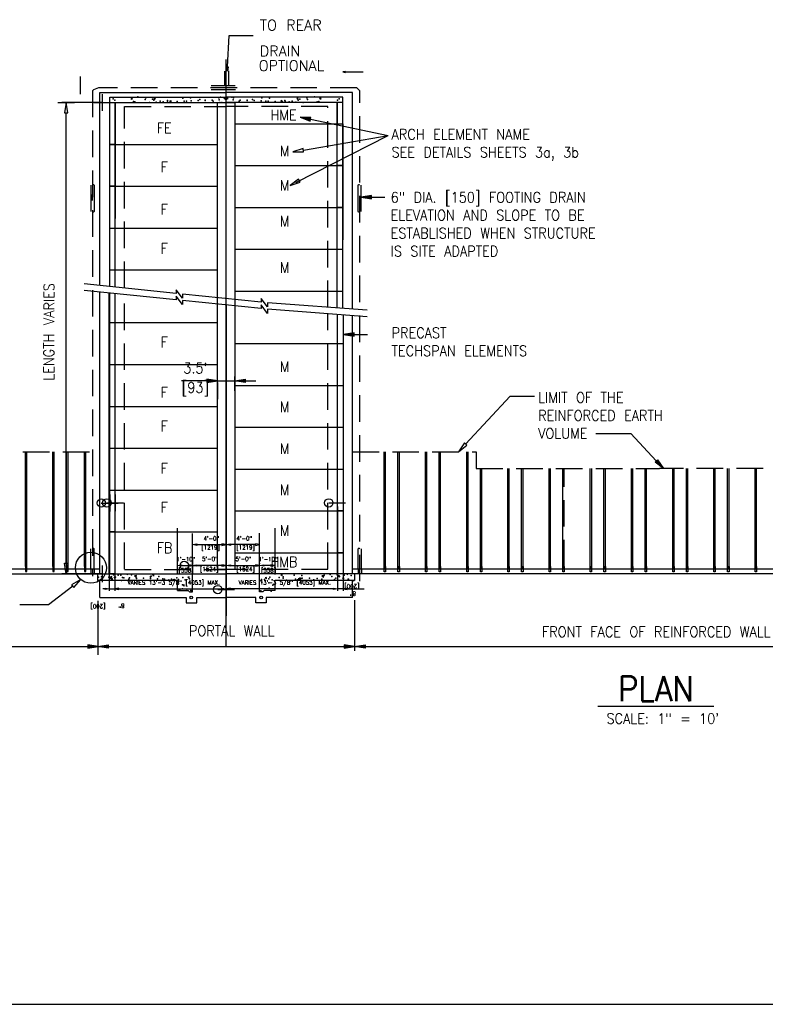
# Model space of a CAD drawing. Extents: x 10 to 1164, y 0 to 483.
# Tile 2 of 17: x 65 to 154, y 0 to 118. Entities that reach past the tile are written whole.
import ezdxf
from ezdxf.enums import TextEntityAlignment as Align

# ---------------------------------------------------------------- set-up
doc = ezdxf.new("R2010")
doc.units = 0
doc.header["$LTSCALE"] = 25.4
doc.header["$MEASUREMENT"] = 0
doc.linetypes.add('HIDDEN2', pattern=[0.1875, 0.125, -0.0625])
doc.layers.get('0').update_dxf_attribs({"linetype": 'CONTINUOUS'})
doc.layers.get('DEFPOINTS').update_dxf_attribs({"linetype": 'CONTINUOUS'})
for name, color, linetype in [('1', 7, 'CONTINUOUS'), ('ARC-CENT', 1, 'CONTINUOUS'), ('ARC-CONST', 1, 'CONTINUOUS'), ('DIM', 7, 'CONTINUOUS'), ('DIM-XREF', 1, 'CONTINUOUS'), ('DWG-LINES', 7, 'CONTINUOUS'), ('HATCH', 7, 'CONTINUOUS'), ('SYMBOLS', 7, 'CONTINUOUS'), ('TEXT', 7, 'CONTINUOUS'), ('TRASH', 1, 'CONTINUOUS'), ('TSTRIP', 7, 'CONTINUOUS'), ('ZONE-LIMIT', 7, 'CONTINUOUS')]:
    doc.layers.add(name, color=color, linetype=linetype)
doc.styles.add('TXT_SHX', font='txt.shx')

# ---------------------------------------------------------------- blocks, each defined once
blk = doc.blocks.new('TS_SE0')
at = {"layer": 'SYMBOLS', "color": 7, "linetype": 'CONTINUOUS'}
blk.add_line((0, -4), (0, 0), dxfattribs=at)
at = {"layer": 'SYMBOLS', "color": 2, "linetype": 'CONTINUOUS'}
blk.add_lwpolyline([(0, 0), (0, 3.5), (2, 3.5), (2, 0)], dxfattribs=at)
at = {"layer": 'SYMBOLS', "color": 7, "linetype": 'CONTINUOUS'}
blk.add_lwpolyline([(2, 0), (2, -4), (0, -4)], dxfattribs=at)
at = {"layer": 'SYMBOLS', "color": 2, "linetype": 'CONTINUOUS'}
blk.add_circle((1, 2), 0.281, dxfattribs=at)

msp = doc.modelspace()

# ---------------------------------------------------------------- hatches: boundary and pattern name
at = {"linetype": 'CONTINUOUS'}
for points in [[(87.23, 74.7), (87.23, 74.28), (88.48, 74.49)], [(91.81, 74.7), (91.81, 74.28), (90.56, 74.49)], [(72.98, 42.95), (72.98, 42.54), (74.23, 42.75)], [(75.44, 42.95), (75.44, 42.54), (74.19, 42.75)], [(103.61, 42.95), (103.61, 42.54), (104.86, 42.75)], [(106.11, 42.95), (106.11, 42.54), (104.86, 42.75)]]:
    msp.add_hatch(color=7, dxfattribs=at).paths.add_polyline_path(points)
at = {"layer": 'DIM-XREF', "linetype": 'CONTINUOUS'}
for points in [[(89.02, 55), (89.02, 54.83), (89.52, 54.92)], [(89.02, 55), (89.02, 54.83), (89.52, 54.92)], [(84.19, 52.51), (84.19, 52.34), (83.69, 52.43)], [(84.19, 52.51), (84.19, 52.34), (83.69, 52.43)], [(85.02, 52.51), (85.02, 52.34), (85.52, 52.43)], [(85.02, 52.51), (85.02, 52.34), (85.52, 52.43)], [(86.02, 52.51), (86.02, 52.34), (85.52, 52.43)], [(86.02, 52.51), (86.02, 52.34), (85.52, 52.43)], [(89.02, 52.51), (89.02, 52.34), (89.52, 52.43)], [(89.02, 52.51), (89.02, 52.34), (89.52, 52.43)], [(90.02, 52.51), (90.02, 52.34), (89.52, 52.43)], [(90.02, 52.51), (90.02, 52.34), (89.52, 52.43)], [(93.02, 52.51), (93.02, 52.34), (93.52, 52.43)], [(93.02, 52.51), (93.02, 52.34), (93.52, 52.43)], [(94.02, 52.51), (94.02, 52.34), (93.52, 52.43)], [(94.02, 52.51), (94.02, 52.34), (93.52, 52.43)], [(94.86, 52.51), (94.86, 52.34), (95.36, 52.43)], [(94.86, 52.51), (94.86, 52.34), (95.36, 52.43)], [(75.05, 49.56), (75.05, 49.73), (75.55, 49.64)], [(75.05, 49.56), (75.05, 49.73), (75.55, 49.64)], [(76.7, 49.56), (76.7, 49.73), (76.2, 49.64)], [(76.7, 49.56), (76.7, 49.73), (76.2, 49.64)], [(89.02, 49.56), (89.02, 49.73), (89.52, 49.64)], [(89.02, 49.56), (89.02, 49.73), (89.52, 49.64)], [(90.02, 49.56), (90.02, 49.73), (89.52, 49.64)], [(90.02, 49.56), (90.02, 49.73), (89.52, 49.64)], [(102.33, 49.56), (102.33, 49.73), (102.83, 49.64)], [(102.33, 49.56), (102.33, 49.73), (102.83, 49.64)], [(103.99, 49.56), (103.99, 49.73), (103.49, 49.64)], [(103.99, 49.56), (103.99, 49.73), (103.49, 49.64)]]:
    msp.add_hatch(color=7, dxfattribs=at).paths.add_polyline_path(points)
at = {"layer": 'TEXT', "linetype": 'CONTINUOUS'}
for points in [[(89.61, 112), (89.78, 111.99), (89.67, 111.49)], [(99.54, 105.52), (99.63, 105.93), (98.36, 105.98)], [(106.89, 96.22), (106.89, 96.63), (105.64, 96.42)], [(104.8, 79.81), (104.8, 80.23), (103.55, 80.02)], [(140.75, 64.77), (141.05, 65.05), (141.75, 64)]]:
    msp.add_hatch(color=7, dxfattribs=at).paths.add_polyline_path(points)
at = {"layer": 'TRASH', "linetype": 'CONTINUOUS'}
msp.add_hatch(color=7, dxfattribs=at).paths.add_polyline_path([(103.78, 111.34), (103.78, 111.45), (103.45, 111.39)])
msp.add_hatch(color=7, dxfattribs=at).paths.add_polyline_path([(103.78, 111.34), (103.78, 111.45), (103.45, 111.39)])

# ---------------------------------------------------------------- linework, layer by layer
at = {"color": 7, "linetype": 'CONTINUOUS'}
for p, q in [((87.23, 74.49), (84.17, 74.49)), ((88.48, 73.3), (88.48, 74.99)), ((88.48, 74.49), (90.56, 74.49)), ((90.56, 73.3), (90.56, 74.99)), ((91.81, 74.49), (93.06, 74.49)), ((74.19, 47.21), (74.19, 42.25)), ((74.19, 47.21), (74.19, 42.25)), ((104.86, 47.27), (104.86, 42.25)), ((104.86, 47.27), (104.86, 42.25)), ((41.47, 42.75), (74.19, 42.75)), ((75.44, 42.75), (103.61, 42.75)), ((106.11, 42.75), (176.47, 42.75))]:
    msp.add_line(p, q, dxfattribs=at)
for points in [[(87.23, 74.7), (87.23, 74.28), (88.48, 74.49)], [(91.81, 74.7), (91.81, 74.28), (90.56, 74.49)], [(72.98, 42.95), (72.98, 42.54), (74.23, 42.75)], [(75.44, 42.95), (75.44, 42.54), (74.19, 42.75)], [(103.61, 42.95), (103.61, 42.54), (104.86, 42.75)], [(106.11, 42.95), (106.11, 42.54), (104.86, 42.75)]]:
    msp.add_lwpolyline(points, close=True, dxfattribs=at)
at = {"layer": '1', "color": 3, "linetype": 'CONTINUOUS'}
msp.add_line((10.09, 0), (364.1, 0), dxfattribs=at)
at = {"layer": 'ARC-CENT', "color": 7, "linetype": 'CONTINUOUS'}
msp.add_line((89.52, 83.55), (89.52, 46.4), dxfattribs=at)
msp.add_line((89.52, 83.55), (89.52, 46.4), dxfattribs=at)
at = {"layer": 'ARC-CONST', "color": 7, "linetype": 'CONTINUOUS'}
msp.add_line((89.52, 42.72), (89.52, 112.89), dxfattribs=at)
msp.add_line((89.52, 42.72), (89.52, 112.89), dxfattribs=at)
at = {"layer": 'DEFPOINTS', "color": 7, "linetype": 'CONTINUOUS'}
for p, q in [((74.72, 108.74), (74.72, 106.74)), ((69.41, 107.74), (71.41, 107.74)), ((73.72, 107.74), (75.72, 107.74)), ((90.56, 75.49), (90.56, 73.49)), ((88.48, 74.3), (88.48, 72.3)), ((89.56, 74.49), (91.56, 74.49)), ((90.56, 74.3), (90.56, 72.3)), ((74.71, 52.44), (74.71, 50.44)), ((73.71, 51.44), (75.71, 51.44)), ((104.86, 48.27), (104.86, 46.27)), ((104.86, 48.27), (104.86, 46.27)), ((74.19, 48.21), (74.19, 46.21)), ((74.19, 48.21), (74.19, 46.21)), ((74.19, 43.75), (74.19, 41.75)), ((74.19, 42.75), (75.19, 42.75)), ((103.86, 42.75), (105.86, 42.75))]:
    msp.add_line(p, q, dxfattribs=at)
at = {"layer": 'DIM', "color": 7, "linetype": 'CONTINUOUS'}
for p, q in [((74.72, 107.74), (69.91, 107.74)), ((70.41, 52.69), (70.41, 106.49)), ((74.71, 51.44), (69.91, 51.44))]:
    msp.add_line(p, q, dxfattribs=at)
for points in [[(70.2, 106.49), (70.62, 106.49), (70.41, 107.74)], [(70.2, 52.69), (70.62, 52.69), (70.41, 51.44)]]:
    msp.add_lwpolyline(points, close=True, dxfattribs=at)
at = {"layer": 'DIM-XREF', "color": 24, "linetype": 'CONTINUOUS'}
for p, q in [((75.61, 60.89), (75.61, 58.89)), ((75.61, 60.89), (75.61, 58.89)), ((76.27, 60.9), (76.27, 58.9)), ((76.27, 60.9), (76.27, 58.9)), ((76.27, 60.9), (76.27, 58.9)), ((76.27, 60.9), (76.27, 58.9)), ((102.78, 60.9), (102.78, 58.9)), ((102.78, 60.9), (102.78, 58.9)), ((102.78, 60.9), (102.78, 58.9)), ((102.78, 60.9), (102.78, 58.9)), ((74.61, 59.89), (76.61, 59.89)), ((74.61, 59.89), (76.61, 59.89)), ((75.27, 59.9), (77.27, 59.9)), ((75.27, 59.9), (77.27, 59.9)), ((75.27, 59.9), (77.27, 59.9)), ((75.27, 59.9), (77.27, 59.9)), ((101.78, 59.9), (103.78, 59.9)), ((101.78, 59.9), (103.78, 59.9)), ((101.78, 59.9), (103.78, 59.9)), ((101.78, 59.9), (103.78, 59.9)), ((85.52, 53.43), (85.52, 51.43)), ((85.52, 53.43), (85.52, 51.43)), ((85.52, 53.43), (85.52, 51.43)), ((85.52, 53.43), (85.52, 51.43)), ((84.52, 52.43), (86.52, 52.43)), ((84.52, 52.43), (86.52, 52.43)), ((84.52, 52.43), (86.52, 52.43)), ((84.52, 52.43), (86.52, 52.43)), ((88.52, 49.55), (90.52, 49.55)), ((88.52, 49.55), (90.52, 49.55)), ((88.52, 49.55), (90.52, 49.55)), ((88.52, 49.55), (90.52, 49.55)), ((89.52, 50.55), (89.52, 48.55)), ((89.52, 50.55), (89.52, 48.55)), ((89.52, 50.55), (89.52, 48.55)), ((89.52, 50.55), (89.52, 48.55))]:
    msp.add_line(p, q, dxfattribs=at)
at = {"layer": 'DIM-XREF', "color": 7, "linetype": 'CONTINUOUS'}
for p, q in [((75.55, 59.37), (75.55, 49.38)), ((75.55, 59.37), (75.55, 49.38)), ((76.22, 59.38), (76.22, 49.38)), ((76.22, 59.38), (76.22, 49.38)), ((76.22, 59.38), (76.22, 49.38)), ((76.22, 59.38), (76.22, 49.38)), ((102.83, 59.49), (102.83, 49.38)), ((102.83, 59.49), (102.83, 49.38)), ((103.49, 59.48), (103.49, 49.38)), ((103.49, 59.48), (103.49, 49.38)), ((83.69, 51.33), (83.69, 56.9)), ((83.69, 51.33), (83.69, 56.9)), ((95.36, 51.33), (95.36, 56.9)), ((95.36, 51.33), (95.36, 56.9)), ((85.52, 51.26), (85.52, 56.23)), ((85.52, 51.26), (85.52, 56.23)), ((93.52, 51.26), (93.52, 56.27)), ((93.52, 51.26), (93.52, 56.27)), ((86.02, 54.92), (89.02, 54.92)), ((86.02, 54.92), (89.02, 54.92)), ((93.02, 54.92), (90.02, 54.92)), ((93.02, 54.92), (90.02, 54.92)), ((89.52, 51.93), (89.52, 53.65)), ((89.52, 51.93), (89.52, 53.65)), ((89.52, 51.93), (89.52, 53.65)), ((89.52, 51.93), (89.52, 53.65)), ((93.52, 51.45), (93.52, 53.63)), ((93.52, 51.45), (93.52, 53.63)), ((84.19, 52.43), (85.02, 52.43)), ((84.19, 52.43), (85.02, 52.43)), ((89.02, 52.43), (85.72, 52.43)), ((89.02, 52.43), (85.72, 52.43)), ((90.02, 52.43), (93.32, 52.43)), ((90.02, 52.43), (93.32, 52.43)), ((94.86, 52.43), (94.02, 52.43)), ((94.86, 52.43), (94.02, 52.43)), ((89.52, 49.8), (89.52, 51.31)), ((89.52, 49.8), (89.52, 51.31)), ((89.52, 49.8), (89.52, 51.31)), ((89.52, 49.8), (89.52, 51.31)), ((75.28, 49.64), (74.79, 49.64)), ((75.28, 49.64), (74.79, 49.64)), ((75.55, 49.64), (76.21, 49.64)), ((75.55, 49.64), (76.21, 49.64)), ((76.27, 49.64), (89.52, 49.64)), ((76.27, 49.64), (89.52, 49.64)), ((102.28, 49.64), (90.02, 49.64)), ((102.28, 49.64), (90.02, 49.64)), ((103.48, 49.64), (102.83, 49.64)), ((103.48, 49.64), (102.83, 49.64)), ((103.82, 49.64), (105.99, 49.64)), ((103.82, 49.64), (105.99, 49.64))]:
    msp.add_line(p, q, dxfattribs=at)
for points in [[(86.02, 55), (86.02, 54.83), (85.52, 54.92)], [(86.02, 55), (86.02, 54.83), (85.52, 54.92)], [(89.02, 55), (89.02, 54.83), (89.52, 54.92)], [(89.02, 55), (89.02, 54.83), (89.52, 54.92)], [(90.02, 55), (90.02, 54.83), (89.52, 54.92)], [(90.02, 55), (90.02, 54.83), (89.52, 54.92)], [(93.02, 55), (93.02, 54.83), (93.52, 54.92)], [(93.02, 55), (93.02, 54.83), (93.52, 54.92)], [(84.19, 52.51), (84.19, 52.34), (83.69, 52.43)], [(84.19, 52.51), (84.19, 52.34), (83.69, 52.43)], [(85.02, 52.51), (85.02, 52.34), (85.52, 52.43)], [(85.02, 52.51), (85.02, 52.34), (85.52, 52.43)], [(86.02, 52.51), (86.02, 52.34), (85.52, 52.43)], [(86.02, 52.51), (86.02, 52.34), (85.52, 52.43)], [(89.02, 52.51), (89.02, 52.34), (89.52, 52.43)], [(89.02, 52.51), (89.02, 52.34), (89.52, 52.43)], [(90.02, 52.51), (90.02, 52.34), (89.52, 52.43)], [(90.02, 52.51), (90.02, 52.34), (89.52, 52.43)], [(93.02, 52.51), (93.02, 52.34), (93.52, 52.43)], [(93.02, 52.51), (93.02, 52.34), (93.52, 52.43)], [(94.02, 52.51), (94.02, 52.34), (93.52, 52.43)], [(94.02, 52.51), (94.02, 52.34), (93.52, 52.43)], [(94.86, 52.51), (94.86, 52.34), (95.36, 52.43)], [(94.86, 52.51), (94.86, 52.34), (95.36, 52.43)], [(75.05, 49.56), (75.05, 49.73), (75.55, 49.64)], [(75.05, 49.56), (75.05, 49.73), (75.55, 49.64)], [(76.7, 49.56), (76.7, 49.73), (76.2, 49.64)], [(76.7, 49.56), (76.7, 49.73), (76.2, 49.64)], [(89.02, 49.56), (89.02, 49.73), (89.52, 49.64)], [(89.02, 49.56), (89.02, 49.73), (89.52, 49.64)], [(90.02, 49.56), (90.02, 49.73), (89.52, 49.64)], [(90.02, 49.56), (90.02, 49.73), (89.52, 49.64)], [(102.33, 49.56), (102.33, 49.73), (102.83, 49.64)], [(102.33, 49.56), (102.33, 49.73), (102.83, 49.64)], [(103.99, 49.56), (103.99, 49.73), (103.49, 49.64)], [(103.99, 49.56), (103.99, 49.73), (103.49, 49.64)]]:
    msp.add_lwpolyline(points, close=True, dxfattribs=at)
at = {"layer": 'DIM-XREF', "color": 24, "linetype": 'CONTINUOUS'}
for centre in [(74.61, 59.89), (74.61, 59.89), (75.27, 59.9), (75.27, 59.9), (75.27, 59.9), (75.27, 59.9), (101.78, 59.9), (101.78, 59.9), (101.78, 59.9), (101.78, 59.9), (84.52, 52.43), (84.52, 52.43), (84.52, 52.43), (84.52, 52.43), (88.52, 49.55), (88.52, 49.55), (88.52, 49.55), (88.52, 49.55)]:
    msp.add_circle(centre, 0.5, dxfattribs=at)
at = {"layer": 'DIM-XREF', "color": 7, "linetype": 'CONTINUOUS'}
for p in [(85.52, 52.68), (85.52, 52.68), (93.52, 52.68), (93.52, 52.68)]:
    msp.add_point(p, dxfattribs=at)
at = {"layer": 'DWG-LINES', "color": 7, "linetype": 'CONTINUOUS'}
for p, q in [((89.34, 111.49), (89.34, 109.73)), ((89.8, 111.52), (89.8, 109.73)), ((90.61, 109.73), (87.73, 109.73)), ((74.44, 108.93), (89.52, 108.93)), ((74.44, 85.87), (74.44, 108.93)), ((75.61, 108.39), (89.52, 108.39)), ((75.61, 85.75), (75.61, 108.39)), ((90.63, 109.26), (87.74, 109.26)), ((89.52, 108.01), (89.52, 109)), ((89.52, 108.01), (89.52, 109)), ((104.61, 108.93), (89.52, 108.93)), ((103.44, 108.39), (89.52, 108.39)), ((103.44, 83.15), (103.44, 108.39)), ((104.61, 83.06), (104.61, 108.93)), ((75.61, 107.73), (89.52, 107.73)), ((76.27, 85.68), (76.27, 107.73)), ((103.44, 107.73), (89.52, 107.73)), ((102.78, 83.2), (102.78, 107.73)), ((90.56, 105.21), (103.48, 105.21)), ((75.61, 102.73), (88.48, 102.73)), ((90.56, 100.21), (103.48, 100.21)), ((73.4, 94.71), (73.4, 97.87)), ((73.78, 94.73), (73.78, 97.86)), ((75.61, 97.73), (88.48, 97.73)), ((105.27, 94.73), (105.27, 97.86)), ((105.64, 94.71), (105.64, 97.87)), ((73.56, 96.04), (73.56, 96.74)), ((90.56, 95.21), (103.44, 95.21)), ((75.61, 92.73), (88.48, 92.73)), ((90.56, 90.21), (103.39, 90.21)), ((75.61, 87.73), (88.48, 87.73)), ((74.44, 51.44), (74.44, 85.09)), ((75.61, 51.44), (75.61, 84.97)), ((76.22, 84.91), (76.22, 56.44)), ((76.27, 51.44), (76.27, 84.9)), ((90.56, 85.21), (103.34, 85.21)), ((103.48, 82.36), (103.48, 58.94)), ((75.61, 81.44), (88.48, 81.44)), ((104.61, 51.43), (104.61, 82.28)), ((90.56, 78.94), (103.48, 78.94)), ((75.61, 76.44), (88.48, 76.44)), ((90.56, 73.94), (103.48, 73.94)), ((75.61, 71.44), (88.48, 71.44)), ((90.56, 68.94), (103.48, 68.94)), ((75.61, 66.44), (88.48, 66.44)), ((90.56, 63.94), (103.48, 63.94)), ((75.61, 61.44), (88.48, 61.44)), ((90.56, 58.94), (103.48, 58.94)), ((75.61, 56.44), (88.48, 56.44)), ((73.36, 52.01), (73.36, 54.42)), ((73.76, 52.02), (73.76, 54.43)), ((105.29, 52.02), (105.29, 54.43)), ((105.69, 52.01), (105.69, 54.42)), ((90.56, 53.94), (103.48, 53.94)), ((39.87, 52.01), (74.44, 52.01)), ((73.36, 52.01), (73.36, 51.44)), ((73.76, 52.02), (73.76, 51.44)), ((104.61, 52.01), (177.98, 52.01)), ((105.29, 52.02), (105.29, 51.43)), ((105.69, 52.01), (105.69, 51.43)), ((39.87, 51.44), (74.24, 51.44)), ((74.44, 48.61), (74.44, 50.65)), ((83.69, 49.45), (83.69, 50.65)), ((102.78, 51.44), (89.52, 51.44)), ((89.52, 51.44), (89.52, 48.32)), ((89.52, 51.44), (89.52, 48.32)), ((95.36, 49.45), (95.36, 50.65)), ((104.86, 50.65), (95.36, 50.65)), ((177.72, 51.43), (102.78, 51.43)), ((104.61, 48.61), (104.61, 50.65)), ((104.86, 51.43), (104.86, 50.65)), ((83.69, 49.45), (84.97, 49.45)), ((95.36, 49.45), (94.07, 49.45)), ((74.44, 48.61), (84.75, 48.61)), ((86, 48.61), (89.52, 48.61)), ((93.05, 48.61), (89.52, 48.61)), ((104.61, 48.61), (94.3, 48.61))]:
    msp.add_line(p, q, dxfattribs=at)
at = {"layer": 'DWG-LINES', "color": 7, "linetype": 'HIDDEN2'}
for p, q in [((77.38, 107.27), (89.52, 107.27)), ((77.38, 85.57), (77.38, 107.27)), ((101.67, 107.27), (89.52, 107.27)), ((101.67, 83.28), (101.67, 107.27)), ((77.38, 51.98), (77.38, 84.79)), ((101.67, 51.98), (101.67, 82.5)), ((77.37, 51.95), (89.52, 51.95)), ((101.68, 51.95), (89.52, 51.95))]:
    msp.add_line(p, q, dxfattribs=at)
at = {"layer": 'DWG-LINES', "color": 7, "linetype": 'CONTINUOUS', "const_width": 0.00025}
for points in [[(89.57, 111.5, 0.058943), (89.56, 111.51, 0.057033), (89.56, 111.53, 0.053808), (89.55, 111.55, 0.050099), (89.53, 111.56, 0.046615), (89.51, 111.57, 0.043797), (89.49, 111.58, 0.041858), (89.47, 111.59, 0.040878), (89.45, 111.59, 0.040878), (89.43, 111.58, 0.041858), (89.41, 111.58, 0.043797), (89.39, 111.57, 0.046615), (89.37, 111.56, 0.050099), (89.36, 111.54, 0.053808), (89.35, 111.53, 0.057033), (89.34, 111.51, 0.058943), (89.34, 111.49, 0.058943)], [(87.72, 109.5, -0.058943), (87.7, 109.5, -0.057033), (87.69, 109.51, -0.053808), (87.67, 109.52, -0.050099), (87.66, 109.54, -0.046615), (87.64, 109.55, -0.043797), (87.64, 109.57, -0.041858), (87.63, 109.6, -0.040878), (87.63, 109.62, -0.040878), (87.63, 109.64, -0.041858), (87.64, 109.66, -0.043797), (87.65, 109.68, -0.046615), (87.66, 109.7, -0.050099), (87.68, 109.71, -0.053808), (87.69, 109.72, -0.057033), (87.71, 109.73, -0.058943), (87.73, 109.73, -0.058943)], [(88.44, 109.5, -0.058943), (88.42, 109.5, -0.057033), (88.4, 109.51, -0.053808), (88.39, 109.52, -0.050099), (88.37, 109.54, -0.046615), (88.36, 109.55, -0.043797), (88.35, 109.57, -0.041858), (88.35, 109.6, -0.040878), (88.35, 109.62, -0.040878), (88.35, 109.64, -0.041858), (88.35, 109.66, -0.043797), (88.36, 109.68, -0.046615), (88.38, 109.7, -0.050099), (88.39, 109.71, -0.053808), (88.41, 109.72, -0.057033), (88.43, 109.73, -0.058943), (88.44, 109.73, -0.058943)], [(90.61, 109.5, 0.058943), (90.63, 109.5, 0.057033), (90.65, 109.51, 0.053808), (90.67, 109.52, 0.050099), (90.68, 109.54, 0.046615), (90.69, 109.55, 0.043797), (90.7, 109.57, 0.041858), (90.7, 109.6, 0.040878), (90.71, 109.62, 0.040878), (90.7, 109.64, 0.041858), (90.7, 109.66, 0.043797), (90.69, 109.68, 0.046615), (90.68, 109.7, 0.050099), (90.66, 109.71, 0.053808), (90.64, 109.72, 0.057033), (90.63, 109.73, 0.058943), (90.61, 109.73, 0.058943)]]:
    msp.add_lwpolyline(points, format="xyb", dxfattribs=at)
for points in [[(89.57, 111.48, 0.055857), (89.57, 111.46, 0.054639), (89.58, 111.44, 0.052521), (89.59, 111.43, 0.049986), (89.61, 111.41, 0.047501), (89.62, 111.4, 0.045413), (89.65, 111.39, 0.043934), (89.67, 111.39, 0.043173), (89.69, 111.39, 0.043173), (89.71, 111.39, 0.043934), (89.74, 111.4, 0.045413), (89.76, 111.41, 0.047501), (89.77, 111.42, 0.049986), (89.79, 111.44, 0.052521), (89.8, 111.46, 0.054639), (89.8, 111.48, 0.055857), (89.8, 111.5, 0.055857), (89.8, 111.52, 0.054639), (89.79, 111.54, 0.052521), (89.78, 111.55, 0.049986), (89.77, 111.57, 0.047501), (89.75, 111.58, 0.045413), (89.73, 111.59, 0.043934), (89.7, 111.59, 0.043173), (89.68, 111.59, 0.043173), (89.66, 111.59, 0.043934), (89.63, 111.58, 0.045413), (89.61, 111.57, 0.047501), (89.6, 111.56, 0.049986), (89.58, 111.54, 0.052521), (89.57, 111.52, 0.054639), (89.57, 111.5, 0.055857)], [(87.72, 109.5, 0.055857), (87.7, 109.5, 0.054639), (87.68, 109.49, 0.052521), (87.67, 109.48, 0.049986), (87.65, 109.46, 0.047501), (87.64, 109.44, 0.045413), (87.63, 109.42, 0.043934), (87.63, 109.4, 0.043173), (87.62, 109.38, 0.043173), (87.63, 109.35, 0.043934), (87.63, 109.33, 0.045413), (87.65, 109.31, 0.047501), (87.66, 109.29, 0.049986), (87.68, 109.28, 0.052521), (87.69, 109.27, 0.054639), (87.71, 109.27, 0.055857), (87.74, 109.26, 0.055857), (87.76, 109.27, 0.054639), (87.77, 109.28, 0.052521), (87.79, 109.29, 0.049986), (87.81, 109.3, 0.047501), (87.82, 109.32, 0.045413), (87.83, 109.34, 0.043934), (87.83, 109.37, 0.043173), (87.83, 109.39, 0.043173), (87.83, 109.41, 0.043934), (87.82, 109.43, 0.045413), (87.81, 109.45, 0.047501), (87.8, 109.47, 0.049986), (87.78, 109.48, 0.052521), (87.76, 109.49, 0.054639), (87.74, 109.5, 0.055857)], [(88.44, 109.5, 0.055857), (88.42, 109.5, 0.054639), (88.4, 109.49, 0.052521), (88.38, 109.48, 0.049986), (88.37, 109.46, 0.047501), (88.35, 109.44, 0.045413), (88.35, 109.42, 0.043934), (88.34, 109.4, 0.043173), (88.34, 109.38, 0.043173), (88.34, 109.35, 0.043934), (88.35, 109.33, 0.045413), (88.36, 109.31, 0.047501), (88.38, 109.29, 0.049986), (88.39, 109.28, 0.052521), (88.41, 109.27, 0.054639), (88.43, 109.27, 0.055857), (88.45, 109.26, 0.055857), (88.47, 109.27, 0.054639), (88.49, 109.28, 0.052521), (88.51, 109.29, 0.049986), (88.52, 109.3, 0.047501), (88.53, 109.32, 0.045413), (88.54, 109.34, 0.043934), (88.55, 109.37, 0.043173), (88.55, 109.39, 0.043173), (88.55, 109.41, 0.043934), (88.54, 109.43, 0.045413), (88.53, 109.45, 0.047501), (88.51, 109.47, 0.049986), (88.5, 109.48, 0.052521), (88.48, 109.49, 0.054639), (88.46, 109.5, 0.055857)], [(90.6, 109.5, 0.055857), (90.58, 109.5, 0.054639), (90.56, 109.49, 0.052521), (90.54, 109.48, 0.049986), (90.53, 109.46, 0.047501), (90.52, 109.44, 0.045413), (90.51, 109.42, 0.043934), (90.5, 109.4, 0.043173), (90.5, 109.38, 0.043173), (90.51, 109.35, 0.043934), (90.51, 109.33, 0.045413), (90.53, 109.31, 0.047501), (90.54, 109.29, 0.049986), (90.56, 109.28, 0.052521), (90.57, 109.27, 0.054639), (90.59, 109.27, 0.055857), (90.61, 109.26, 0.055857), (90.63, 109.27, 0.054639), (90.65, 109.28, 0.052521), (90.67, 109.29, 0.049986), (90.69, 109.3, 0.047501), (90.7, 109.32, 0.045413), (90.71, 109.34, 0.043934), (90.71, 109.37, 0.043173), (90.71, 109.39, 0.043173), (90.71, 109.41, 0.043934), (90.7, 109.43, 0.045413), (90.69, 109.45, 0.047501), (90.68, 109.47, 0.049986), (90.66, 109.48, 0.052521), (90.64, 109.49, 0.054639), (90.62, 109.5, 0.055857)], [(73.57, 97.85, -0.058604), (73.57, 97.84, -0.056775), (73.57, 97.83, -0.053675), (73.56, 97.81, -0.050094), (73.55, 97.8, -0.046715), (73.53, 97.79, -0.043971), (73.52, 97.79, -0.042078), (73.5, 97.78, -0.041119), (73.49, 97.78, -0.041119), (73.47, 97.78, -0.042078), (73.45, 97.79, -0.043971), (73.44, 97.8, -0.046715), (73.42, 97.8, -0.050094), (73.41, 97.82, -0.053675), (73.4, 97.83, -0.056775), (73.4, 97.84, -0.058604), (73.4, 97.86, -0.058604), (73.4, 97.87, -0.056775), (73.41, 97.88, -0.053675), (73.41, 97.9, -0.050094), (73.43, 97.91, -0.046715), (73.44, 97.92, -0.043971), (73.45, 97.92, -0.042078), (73.47, 97.93, -0.041119), (73.49, 97.93, -0.041119), (73.5, 97.93, -0.042078), (73.52, 97.92, -0.043971), (73.54, 97.92, -0.046715), (73.55, 97.91, -0.050094), (73.56, 97.89, -0.053675), (73.57, 97.88, -0.056775), (73.57, 97.87, -0.058604)], [(105.47, 97.85, 0.058604), (105.47, 97.84, 0.056775), (105.48, 97.83, 0.053675), (105.49, 97.81, 0.050094), (105.5, 97.8, 0.046715), (105.51, 97.79, 0.043971), (105.53, 97.79, 0.042078), (105.54, 97.78, 0.041119), (105.56, 97.78, 0.041119), (105.58, 97.78, 0.042078), (105.6, 97.79, 0.043971), (105.61, 97.8, 0.046715), (105.62, 97.8, 0.050094), (105.63, 97.82, 0.053675), (105.64, 97.83, 0.056775), (105.65, 97.84, 0.058604), (105.65, 97.86, 0.058604), (105.65, 97.87, 0.056775), (105.64, 97.88, 0.053675), (105.63, 97.9, 0.050094), (105.62, 97.91, 0.046715), (105.61, 97.92, 0.043971), (105.59, 97.92, 0.042078), (105.58, 97.93, 0.041119), (105.56, 97.93, 0.041119), (105.54, 97.93, 0.042078), (105.53, 97.92, 0.043971), (105.51, 97.92, 0.046715), (105.5, 97.91, 0.050094), (105.49, 97.89, 0.053675), (105.48, 97.88, 0.056775), (105.47, 97.87, 0.058604)], [(73.57, 94.72, -0.058604), (73.57, 94.7, -0.056775), (73.57, 94.69, -0.053675), (73.56, 94.68, -0.050094), (73.55, 94.67, -0.046715), (73.53, 94.66, -0.043971), (73.52, 94.65, -0.042078), (73.5, 94.65, -0.041119), (73.49, 94.65, -0.041119), (73.47, 94.65, -0.042078), (73.45, 94.65, -0.043971), (73.44, 94.66, -0.046715), (73.42, 94.67, -0.050094), (73.41, 94.68, -0.053675), (73.4, 94.69, -0.056775), (73.4, 94.71, -0.058604), (73.4, 94.72, -0.058604), (73.4, 94.73, -0.056775), (73.41, 94.75, -0.053675), (73.41, 94.76, -0.050094), (73.43, 94.77, -0.046715), (73.44, 94.78, -0.043971), (73.45, 94.79, -0.042078), (73.47, 94.79, -0.041119), (73.49, 94.79, -0.041119), (73.5, 94.79, -0.042078), (73.52, 94.79, -0.043971), (73.54, 94.78, -0.046715), (73.55, 94.77, -0.050094), (73.56, 94.76, -0.053675), (73.57, 94.74, -0.056775), (73.57, 94.73, -0.058604)], [(105.47, 94.72, 0.058604), (105.47, 94.7, 0.056775), (105.48, 94.69, 0.053675), (105.49, 94.68, 0.050094), (105.5, 94.67, 0.046715), (105.51, 94.66, 0.043971), (105.53, 94.65, 0.042078), (105.54, 94.65, 0.041119), (105.56, 94.65, 0.041119), (105.58, 94.65, 0.042078), (105.6, 94.65, 0.043971), (105.61, 94.66, 0.046715), (105.62, 94.67, 0.050094), (105.63, 94.68, 0.053675), (105.64, 94.69, 0.056775), (105.65, 94.71, 0.058604), (105.65, 94.72, 0.058604), (105.65, 94.73, 0.056775), (105.64, 94.75, 0.053675), (105.63, 94.76, 0.050094), (105.62, 94.77, 0.046715), (105.61, 94.78, 0.043971), (105.59, 94.79, 0.042078), (105.58, 94.79, 0.041119), (105.56, 94.79, 0.041119), (105.54, 94.79, 0.042078), (105.53, 94.79, 0.043971), (105.51, 94.78, 0.046715), (105.5, 94.77, 0.050094), (105.49, 94.76, 0.053675), (105.48, 94.74, 0.056775), (105.47, 94.73, 0.058604)], [(73.55, 54.42, -0.058604), (73.55, 54.4, -0.056775), (73.55, 54.39, -0.053675), (73.54, 54.38, -0.050094), (73.53, 54.37, -0.046715), (73.51, 54.36, -0.043971), (73.5, 54.35, -0.042078), (73.48, 54.35, -0.041119), (73.47, 54.35, -0.041119), (73.45, 54.35, -0.042078), (73.43, 54.35, -0.043971), (73.42, 54.36, -0.046715), (73.4, 54.37, -0.050094), (73.39, 54.38, -0.053675), (73.39, 54.39, -0.056775), (73.38, 54.41, -0.058604), (73.38, 54.42, -0.058604), (73.38, 54.44, -0.056775), (73.39, 54.45, -0.053675), (73.39, 54.46, -0.050094), (73.41, 54.47, -0.046715), (73.42, 54.48, -0.043971), (73.43, 54.49, -0.042078), (73.45, 54.49, -0.041119), (73.47, 54.49, -0.041119), (73.49, 54.49, -0.042078), (73.5, 54.49, -0.043971), (73.52, 54.48, -0.046715), (73.53, 54.47, -0.050094), (73.54, 54.46, -0.053675), (73.55, 54.45, -0.056775), (73.55, 54.43, -0.058604)], [(105.49, 54.42, 0.058604), (105.49, 54.4, 0.056775), (105.5, 54.39, 0.053675), (105.51, 54.38, 0.050094), (105.52, 54.37, 0.046715), (105.53, 54.36, 0.043971), (105.55, 54.35, 0.042078), (105.56, 54.35, 0.041119), (105.58, 54.35, 0.041119), (105.6, 54.35, 0.042078), (105.61, 54.35, 0.043971), (105.63, 54.36, 0.046715), (105.64, 54.37, 0.050094), (105.65, 54.38, 0.053675), (105.66, 54.39, 0.056775), (105.67, 54.41, 0.058604), (105.67, 54.42, 0.058604), (105.67, 54.44, 0.056775), (105.66, 54.45, 0.053675), (105.65, 54.46, 0.050094), (105.64, 54.47, 0.046715), (105.63, 54.48, 0.043971), (105.61, 54.49, 0.042078), (105.6, 54.49, 0.041119), (105.58, 54.49, 0.041119), (105.56, 54.49, 0.042078), (105.54, 54.49, 0.043971), (105.53, 54.48, 0.046715), (105.52, 54.47, 0.050094), (105.51, 54.46, 0.053675), (105.5, 54.45, 0.056775), (105.49, 54.43, 0.058604)]]:
    msp.add_lwpolyline(points, format="xyb", close=True, dxfattribs=at)
at = {"layer": 'DWG-LINES', "color": 7, "linetype": 'HIDDEN2'}
msp.add_lwpolyline([(105.48, 50.54), (105.48, 109.15), (105.13, 109.5), (74.26, 109.5), (73.67, 109.25), (73.56, 109.15), (73.56, 51.14)], dxfattribs=at)
at = {"layer": 'DWG-LINES', "color": 7, "linetype": 'CONTINUOUS'}
for points in [[(76.27, 102.73), (75.61, 102.73), (75.61, 107.73), (76.27, 107.73)], [(88.48, 51.95), (88.48, 107.73), (90.56, 107.73), (90.56, 51.95)], [(103.44, 107.73), (102.78, 107.73), (102.78, 105.21), (103.44, 105.21)], [(103.44, 100.21), (102.78, 100.21), (102.78, 105.21), (103.44, 105.21)], [(76.27, 97.73), (75.61, 97.73), (75.61, 102.73), (76.27, 102.73)], [(103.44, 95.21), (102.78, 95.21), (102.78, 100.21), (103.44, 100.21)], [(103.48, 53.94), (102.83, 53.94), (102.83, 58.94), (103.48, 58.94)], [(76.22, 51.44), (75.56, 51.44), (75.56, 56.44), (76.22, 56.44)], [(103.48, 51.43), (102.83, 51.43), (102.83, 53.94), (103.48, 53.94)]]:
    msp.add_lwpolyline(points, close=True, dxfattribs=at)
for points in [[(75.61, 85.75), (75.61, 97.73), (76.27, 97.73), (76.27, 93.88)], [(102.78, 83.2), (102.78, 95.21), (103.44, 95.21), (103.44, 91.34)], [(76.22, 56.44), (75.56, 56.44), (75.56, 84.97)], [(103.48, 58.94), (102.83, 58.94), (102.83, 82.41)], [(83.69, 50.65), (74.19, 50.65), (74.19, 51.44), (74.44, 51.44), (89.52, 51.44)], [(84.97, 49.45), (85.16, 49.29), (85.52, 49.29), (85.52, 51.43)], [(94.07, 49.45), (93.89, 49.29), (93.52, 49.29), (93.52, 51.43)], [(84.75, 48.61), (84.75, 47.96), (86, 47.96), (86, 48.61)], [(94.3, 48.61), (94.3, 47.96), (93.05, 47.96), (93.05, 48.61)]]:
    msp.add_lwpolyline(points, dxfattribs=at)
for centre, radius in [((73.36, 52.15), 1.85), ((85.35, 48.6), 0.15), ((93.7, 48.6), 0.15)]:
    msp.add_circle(centre, radius, dxfattribs=at)
for centre, start, end in [((73.67, 97.79), 33.5916, 142.7132), ((105.37, 97.79), 37.2868, 146.4084), ((73.67, 94.8), 217.2868, 326.4084), ((105.37, 94.8), 213.5916, 322.7132), ((73.65, 54.36), 33.5916, 142.7132), ((105.39, 54.36), 37.2868, 146.4084)]:
    msp.add_arc(centre, 0.124, start, end, dxfattribs=at)
at = {"layer": 'HATCH', "color": 7, "linetype": 'CONTINUOUS'}
for p, q in [((78.19, 108.2), (78.34, 108.25)), ((78.27, 108.08), (78.34, 108.25)), ((80.95, 108.08), (80.94, 108.23)), ((80.94, 108.23), (81.1, 108.2)), ((89.26, 108.26), (89.41, 108.31)), ((89.35, 108.14), (89.26, 108.26)), ((89.35, 108.14), (89.41, 108.31)), ((89.7, 108.14), (89.63, 108.31)), ((89.78, 108.26), (89.63, 108.31)), ((89.7, 108.14), (89.78, 108.26)), ((98.11, 108.23), (97.95, 108.2)), ((98.09, 108.08), (98.11, 108.23)), ((100.78, 108.08), (100.71, 108.25)), ((100.86, 108.2), (100.71, 108.25)), ((78.27, 108.08), (78.19, 108.2)), ((80.95, 108.08), (81.1, 108.2)), ((82.82, 107.93), (82.97, 107.98)), ((82.9, 107.8), (82.82, 107.93)), ((82.83, 107.74), (82.82, 107.89)), ((82.82, 107.89), (82.98, 107.86)), ((82.84, 107.74), (82.98, 107.86)), ((82.9, 107.8), (82.97, 107.98)), ((96.22, 107.89), (96.07, 107.86)), ((96.2, 107.74), (96.07, 107.86)), ((96.15, 107.8), (96.08, 107.98)), ((96.23, 107.93), (96.08, 107.98)), ((96.15, 107.8), (96.23, 107.93)), ((96.21, 107.74), (96.22, 107.89)), ((98.09, 108.08), (97.95, 108.2)), ((100.78, 108.08), (100.86, 108.2)), ((75.85, 51.12), (75.69, 51.09)), ((75.84, 50.97), (75.69, 51.09)), ((75.96, 50.89), (75.73, 50.87)), ((75.93, 50.67), (75.73, 50.87)), ((75.84, 50.97), (75.85, 51.12)), ((75.93, 50.67), (75.96, 50.89)), ((76.22, 50.88), (76.15, 51.05)), ((76.3, 51), (76.15, 51.05)), ((76.22, 50.88), (76.3, 51)), ((77.72, 51.31), (77.68, 51.34)), ((77.72, 51.31), (77.72, 51.34)), ((78.81, 51.23), (78.58, 51.2)), ((78.78, 51), (78.58, 51.2)), ((78.78, 51), (78.81, 51.23)), ((80.85, 51.15), (80.78, 51.33)), ((80.94, 51.28), (80.78, 51.33)), ((80.85, 51.15), (80.94, 51.28)), ((81.63, 51.33), (81.62, 51.34)), ((81.63, 51.33), (81.63, 51.34)), ((82.66, 50.55), (82.6, 50.72)), ((82.75, 50.67), (82.6, 50.72)), ((82.67, 50.55), (82.75, 50.67)), ((83.21, 50.71), (83.06, 50.68)), ((83.2, 50.56), (83.06, 50.68)), ((83.2, 50.56), (83.21, 50.71)), ((85.09, 51.06), (84.94, 51.03)), ((85.08, 50.91), (84.94, 51.03)), ((85.08, 50.91), (85.09, 51.06)), ((93.74, 50.49), (93.68, 50.66)), ((93.83, 50.61), (93.68, 50.66)), ((93.74, 50.49), (93.83, 50.61)), ((94.34, 51), (94.18, 50.97)), ((94.33, 50.85), (94.18, 50.97)), ((94.33, 50.85), (94.34, 51)), ((96.22, 51.34), (96.06, 51.32)), ((96.21, 51.2), (96.06, 51.32)), ((96.21, 51.2), (96.22, 51.34)), ((98.34, 50.88), (98.11, 50.85)), ((98.31, 50.66), (98.11, 50.85)), ((98.37, 50.76), (98.31, 50.94)), ((98.46, 50.89), (98.31, 50.94)), ((98.31, 50.66), (98.34, 50.88)), ((98.37, 50.76), (98.46, 50.89)), ((101.19, 51.21), (100.95, 51.18)), ((101.16, 50.99), (100.95, 51.18)), ((101.16, 50.99), (101.19, 51.21)), ((101.71, 50.59), (101.55, 50.56)), ((101.7, 50.55), (101.71, 50.59)), ((103.01, 51.04), (102.94, 51.22)), ((103.09, 51.16), (102.94, 51.22)), ((103.01, 51.04), (103.09, 51.16)), ((103.59, 50.94), (103.43, 50.91)), ((103.57, 50.79), (103.43, 50.91)), ((103.57, 50.79), (103.59, 50.94)), ((104.01, 51.32), (103.99, 51.33)), ((104.01, 51.32), (104.01, 51.33)), ((104.77, 50.55), (104.75, 50.61)), ((104.81, 50.59), (104.75, 50.61)), ((84.48, 49.94), (84.41, 50.11)), ((84.56, 50.06), (84.41, 50.11)), ((84.48, 49.94), (84.56, 50.06)), ((95.36, 50.53), (95.26, 50.52)), ((95.36, 50.42), (95.26, 50.52)), ((101.56, 50.55), (101.55, 50.56))]:
    msp.add_line(p, q, dxfattribs=at)
for p in [(78.3, 108.35), (78.97, 108.4), (79.91, 108.31), (84.34, 108.24), (85.25, 108.28), (88.66, 108.28), (88.86, 108.38), (90.19, 108.38), (90.39, 108.28), (93.8, 108.28), (94.7, 108.24), (99.14, 108.31), (100.08, 108.4), (100.75, 108.35), (76.03, 108.17), (76.22, 108), (78.46, 107.87), (78.63, 107.82), (79.83, 108.11), (80.35, 107.75), (80.73, 108.14), (80.9, 108), (81.18, 107.78), (81.63, 107.88), (82.01, 107.81), (82.5, 107.88), (82.52, 107.96), (82.85, 107.84), (83.68, 107.87), (84.51, 107.9), (84.79, 107.89), (85.34, 107.93), (86.18, 107.96), (86.39, 108.1), (87.01, 108.01), (87.01, 107.99), (87.84, 108.02), (87.96, 107.89), (88.67, 108.05), (88.78, 107.76), (89, 107.75), (89.5, 108.08), (89.54, 108.08), (90.05, 107.75), (90.27, 107.76), (90.37, 108.05), (91.09, 107.89), (91.21, 108.02), (92.04, 108.01), (92.04, 107.99), (92.66, 108.1), (92.87, 107.96), (93.7, 107.93), (94.25, 107.89), (94.54, 107.9), (95.37, 107.87), (96.2, 107.84), (96.53, 107.96), (96.55, 107.88), (97.03, 107.81), (97.42, 107.88), (97.86, 107.78), (98.14, 108), (98.32, 108.14), (98.7, 107.75), (99.22, 108.11), (100.41, 107.82), (100.59, 107.87), (102.83, 108), (103.02, 108.17), (74.28, 51.03), (74.65, 51.08), (75.49, 51.05), (75.62, 50.96), (75.64, 50.86), (76.05, 51.3), (76.32, 51.02), (76.61, 51.27), (76.95, 51.26), (77.03, 50.64), (77.15, 50.99), (77.31, 50.96), (77.88, 50.78), (77.94, 50.61), (77.98, 50.96), (78.22, 51.31), (78.8, 50.9), (78.8, 50.86), (78.82, 50.93), (79.65, 50.9), (80.48, 50.95), (80.48, 50.87), (80.49, 51.13), (80.56, 51.16), (81.31, 50.84), (81.47, 51.13), (81.76, 50.63), (81.97, 50.85), (82.15, 50.81), (82.98, 50.78), (83.31, 50.76), (83.37, 50.67), (83.64, 50.95), (83.81, 50.75), (84.36, 50.98), (84.64, 50.72), (85.08, 51.02), (85.13, 50.84), (85.47, 50.69), (93.74, 50.74), (94.11, 50.75), (94.63, 50.82), (94.73, 51.05), (95.01, 50.72), (95.87, 51.01), (96.31, 50.92), (96.34, 51.09), (97.64, 51.27), (97.8, 50.81), (98.54, 51.24), (98.61, 50.91), (98.62, 50.61), (99.47, 50.91), (100.39, 50.87), (100.96, 50.81), (101.21, 51.26), (101.96, 51.34), (102.15, 51.13), (102.48, 50.77), (102.64, 50.9), (102.79, 51.31), (103.06, 51.1), (103.62, 51.28), (104.1, 50.81), (104.13, 50.8), (104.46, 51.25), (83.89, 49.49), (83.99, 49.47), (84.3, 50.1), (84.31, 49.65), (84.82, 49.44), (85.29, 49.44), (93.8, 50.38), (94.63, 50.35), (94.67, 49.72), (95.09, 50.09), (96, 50.56), (99.53, 50.58), (85.38, 49.38), (93.68, 49.41), (94.88, 49.36)]:
    msp.add_point(p, dxfattribs=at)
at = {"layer": 'SYMBOLS', "color": 7, "linetype": 'CONTINUOUS'}
for points in [[(106.38, 82.93), (94.45, 83.82), (94.45, 83.33), (93.71, 84.34), (93.71, 83.9), (84.29, 84.86), (84.29, 84.37), (83.55, 85.37), (83.55, 84.94), (72.57, 86.06)], [(106.38, 82.15), (94.45, 83.04), (94.45, 82.55), (93.71, 83.55), (93.71, 83.12), (84.29, 84.08), (84.29, 83.59), (83.55, 84.59), (83.55, 84.16), (72.57, 85.28)]]:
    msp.add_lwpolyline(points, dxfattribs=at)
at = {"layer": 'TEXT', "color": 7, "linetype": 'CONTINUOUS'}
for p, q in [((89.7, 111.99), (89.88, 115.75)), ((89.88, 115.75), (92.76, 115.75)), ((99.58, 105.73), (108.89, 103.78)), ((97.86, 98.18), (108.89, 103.78)), ((98.74, 102.04), (108.89, 103.78)), ((106.89, 96.42), (108.48, 96.42)), ((104.8, 80.02), (106.39, 80.02)), ((118.12, 66.93), (123.45, 72.65)), ((123.45, 72.65), (126.37, 72.65)), ((133.67, 68.18), (137.85, 68.18)), ((140.9, 64.91), (137.85, 68.18)), ((71.19, 49.97), (68.3, 47.71)), ((68.3, 47.71), (64.87, 47.71))]:
    msp.add_line(p, q, dxfattribs=at)
for points in [[(89.61, 112), (89.78, 111.99), (89.67, 111.49)], [(99.54, 105.52), (99.63, 105.93), (98.36, 105.98)], [(98.77, 101.83), (98.7, 102.24), (97.5, 101.83)], [(98.37, 98.21), (98.18, 98.58), (97.16, 97.83)], [(106.89, 96.22), (106.89, 96.63), (105.64, 96.42)], [(104.8, 79.81), (104.8, 80.23), (103.55, 80.02)], [(118.27, 66.79), (117.97, 67.07), (117.27, 66.01)], [(140.75, 64.77), (141.05, 65.05), (141.75, 64)], [(71.06, 50.13), (71.32, 49.8), (72.17, 50.74)]]:
    msp.add_lwpolyline(points, close=True, dxfattribs=at)
at = {"layer": 'TRASH', "color": 7, "linetype": 'CONTINUOUS'}
for p, q in [((72.14, 108.73), (72.14, 110.85)), ((72.14, 108.73), (72.14, 110.85)), ((103.78, 111.39), (105.9, 111.39)), ((103.78, 111.39), (105.9, 111.39))]:
    msp.add_line(p, q, dxfattribs=at)
msp.add_lwpolyline([(103.78, 111.34), (103.78, 111.45), (103.45, 111.39)], close=True, dxfattribs=at)
msp.add_lwpolyline([(103.78, 111.34), (103.78, 111.45), (103.45, 111.39)], close=True, dxfattribs=at)
at = {"layer": 'TSTRIP', "color": 7, "linetype": 'CONTINUOUS'}
for p, q in [((65.54, 52.32), (65.54, 66.01)), ((65.71, 52.32), (65.71, 66.01)), ((68.82, 52.32), (68.82, 66.01)), ((68.99, 52.32), (68.99, 66.01)), ((70.46, 52.32), (70.46, 66.01)), ((70.63, 52.32), (70.63, 66.01)), ((72.59, 52.32), (72.59, 66.01)), ((72.75, 52.32), (72.75, 66.01)), ((108.4, 52.31), (108.4, 66.01)), ((108.57, 52.31), (108.57, 66.01)), ((110.04, 52.31), (110.04, 66.01)), ((110.21, 52.31), (110.21, 66.01)), ((113.33, 52.31), (113.33, 66.01)), ((113.49, 52.31), (113.49, 66.01)), ((114.97, 52.31), (114.97, 66.01)), ((115.13, 52.31), (115.13, 66.01)), ((118.25, 52.31), (118.25, 66.01)), ((118.41, 52.31), (118.41, 66.01)), ((119.89, 52.31), (119.89, 64.01)), ((120.05, 52.31), (120.05, 64.01)), ((123.17, 52.31), (123.17, 64.01)), ((123.34, 52.31), (123.34, 64.01)), ((124.81, 52.31), (124.81, 64.01)), ((124.98, 52.31), (124.98, 64.01)), ((128.09, 52.31), (128.09, 64.01)), ((128.26, 52.31), (128.26, 64.01)), ((129.73, 52.31), (129.73, 64.01)), ((133.01, 52.31), (133.01, 64.01)), ((133.18, 52.31), (133.18, 64.01)), ((134.65, 52.31), (134.65, 64.01)), ((134.82, 52.31), (134.82, 64.01)), ((137.93, 52.31), (137.93, 64.01)), ((138.1, 52.31), (138.1, 64.01)), ((139.57, 52.31), (139.57, 64.01)), ((139.74, 52.31), (139.74, 64.01)), ((142.86, 52.31), (142.86, 64.01)), ((143.02, 52.31), (143.02, 64.01)), ((144.5, 52.31), (144.5, 64.01)), ((144.66, 52.31), (144.66, 64.01)), ((147.78, 52.31), (147.78, 64.01)), ((147.94, 52.31), (147.94, 64.01)), ((149.42, 52.31), (149.42, 64.01)), ((149.59, 52.31), (149.59, 64.01)), ((152.7, 52.31), (152.7, 64.01)), ((152.87, 52.31), (152.87, 64.01))]:
    msp.add_line(p, q, dxfattribs=at)
at = {"layer": 'TSTRIP', "color": 7, "linetype": 'HIDDEN2'}
msp.add_line((129.9, 52.31), (129.9, 64.01), dxfattribs=at)
at = {"layer": 'ZONE-LIMIT', "color": 7, "linetype": 'HIDDEN2'}
for points in [[(39.83, 51.41), (39.83, 64.01), (60.48, 64.01), (60.48, 66.01), (74.44, 66.01)], [(104.61, 66.01), (119.39, 66.01), (119.39, 64.01), (141.29, 64.01)], [(177.98, 66.01), (163.18, 66.01), (163.18, 64.01), (141.29, 64.01)]]:
    msp.add_lwpolyline(points, dxfattribs=at)

# ---------------------------------------------------------------- block references
at = {"layer": 'TSTRIP', "linetype": 'CONTINUOUS', "yscale": 0.083333, "zscale": 0.083333}
for p, xscale in [((65.71, 52.03), -0.083333), ((68.99, 52.03), -0.083333), ((70.63, 52.03), -0.083333), ((72.75, 52.03), -0.083333), ((108.4, 52.01), 0.083333), ((110.04, 52.01), 0.083333), ((113.33, 52.01), 0.083333), ((114.97, 52.01), 0.083333), ((118.25, 52.01), 0.083333), ((119.89, 52.01), 0.083333), ((123.17, 52.01), 0.083333), ((124.81, 52.01), 0.083333), ((128.09, 52.01), 0.083333), ((129.73, 52.01), 0.083333), ((133.01, 52.01), 0.083333), ((134.65, 52.01), 0.083333), ((137.93, 52.01), 0.083333), ((139.57, 52.01), 0.083333), ((142.86, 52.01), 0.083333), ((144.5, 52.01), 0.083333), ((147.78, 52.01), 0.083333), ((149.42, 52.01), 0.083333), ((152.7, 52.01), 0.083333)]:
    msp.add_blockref('TS_SE0', p, dxfattribs=dict(at, xscale=xscale))

# ---------------------------------------------------------------- texts
at = {"color": 7, "linetype": 'CONTINUOUS', "style": 'TXT_SHX', "width": 0.9}
for s, p in [("3.5'", (85.85, 75.38)), ('[93]', (85.85, 73.06)), ('PORTAL WALL', (90.18, 44)), ('FRONT FACE OF REINFORCED WALL', (140.89, 43.87))]:
    msp.add_text(s, height=1.25, dxfattribs=at).set_placement(p, align=Align.CENTER)
at = {"layer": 'DIM', "color": 7, "linetype": 'CONTINUOUS', "style": 'TXT_SHX', "width": 0.9}
msp.add_text('LENGTH VARIES', height=1.25, rotation=89.9, dxfattribs=at).set_placement((68.97, 80.33), align=Align.CENTER)
at = {"layer": 'DIM-XREF', "color": 5, "linetype": 'CONTINUOUS', "style": 'TXT_SHX', "width": 0.95}
for s, p in [('4\'-0"', (87.75, 55.41)), ('4\'-0"', (87.75, 55.41)), ('4\'-0"', (91.69, 55.41)), ('4\'-0"', (91.69, 55.41)), ('[1219]', (87.66, 54.34)), ('[1219]', (87.66, 54.34)), ('[1219]', (91.84, 54.34)), ('[1219]', (91.84, 54.34)), ('1\'-10"', (84.7, 52.93)), ('1\'-10"', (84.7, 52.93)), ('5\'-0"', (87.58, 52.96)), ('5\'-0"', (87.58, 52.96)), ('5\'-0"', (91.58, 52.96)), ('5\'-0"', (91.58, 52.96)), ('1\'-10"', (94.53, 52.93)), ('1\'-10"', (94.53, 52.93)), ('[558]', (84.74, 51.59)), ('[558]', (84.74, 51.59)), ('[1524]', (87.5, 51.75)), ('[1524]', (87.5, 51.75)), ('[1524]', (91.84, 51.75)), ('[1524]', (91.84, 51.75)), ('[558]', (94.58, 51.59)), ('[558]', (94.58, 51.59)), ('VARIES 13\'-3 5/8" [4053] MAX.', (83.25, 50.14)), ('VARIES 13\'-3 5/8" [4053] MAX.', (83.25, 50.14)), ('VARIES 13\'-3 5/8" [4053] MAX.', (96.51, 50.14)), ('VARIES 13\'-3 5/8" [4053] MAX.', (96.51, 50.14))]:
    msp.add_text(s, height=0.5, dxfattribs=at).set_placement(p, align=Align.CENTER)
for s, p in [('[200]', (104.54, 50.19)), ('[200]', (104.54, 50.19)), ('8"', (104.66, 49.31)), ('8"', (104.66, 49.31)), ('[200]', (74.21, 47.8)), ('[200]', (74.21, 47.8)), ('8"', (77.01, 47.85)), ('8"', (77.01, 47.85))]:
    msp.add_text(s, height=0.5, rotation=180, dxfattribs=at).set_placement(p, align=Align.CENTER)
at = {"layer": 'TEXT', "color": 7, "linetype": 'CONTINUOUS', "style": 'TXT_SHX'}
msp.add_text('TO REAR', height=1.25, dxfattribs=at).set_placement((97.24, 116.36), align=Align.CENTER)
for s, p in [('DRAIN', (93.54, 113.26)), ('OPTIONAL', (93.41, 111.51))]:
    msp.add_text(s, height=1.25, dxfattribs=at).set_placement(p)
at = {"layer": 'TEXT', "color": 7, "linetype": 'CONTINUOUS', "style": 'TXT_SHX', "width": 0.9}
for s, height, p in [('HME', 1.25, (94.81, 105.62)), (' FE', 1.25, (80.23, 104.06)), ('ARCH ELEMENT NAME', 1.25, (109.28, 103.32)), ('M', 1.25, (95.94, 101.33)), ('SEE DETAILS SHEETS 3a, 3b', 1.25, (109.28, 101.17)), ('F', 1.25, (81.7, 99.41)), ('M', 1.25, (95.94, 97.21)), ('6" DIA. [150] FOOTING DRAIN', 1.25, (109.17, 95.79)), ('F', 1.25, (81.7, 94.35)), ('M', 1.25, (95.94, 92.94)), ('ELEVATION AND SLOPE TO BE', 1.25, (109.17, 93.65)), ('ESTABLISHED WHEN STRUCTURE', 1.25, (109.17, 91.51)), ('F', 1.25, (81.7, 89.68)), ('IS SITE ADAPTED', 1.25, (109.17, 89.36)), ('M', 1.25, (95.94, 87.4)), ('PRECAST', 1.25, (109.28, 79.59)), ('F', 1.25, (81.7, 78.48)), ('TECHSPAN ELEMENTS', 1.25, (109.28, 77.44)), ('M', 1.25, (95.94, 75.55)), ('F', 1.25, (81.7, 72.48)), ('LIMIT OF THE', 1.25, (126.79, 71.87)), ('M', 1.25, (95.94, 70.75)), ('REINFORCED EARTH', 1.25, (126.79, 69.72)), ('F', 1.25, (81.7, 68.44)), ('VOLUME', 1.25, (126.79, 67.58)), ('M', 1.25, (95.94, 65.75)), ('F', 1.25, (81.7, 63.41)), ('M', 1.25, (95.94, 60.84)), ('F', 1.25, (81.7, 58.74)), ('M', 1.25, (95.94, 55.98)), (' FB', 1.25, (80.23, 53.91)), ('HMB', 1.25, (94.81, 52.23)), ('%%u PLAN ', 3, (133.93, 36.2)), ('SCALE: 1" = 10\'', 1.25, (134.95, 33.51))]:
    msp.add_text(s, height=height, dxfattribs=at).set_placement(p)

doc.saveas('drawing.dxf')
